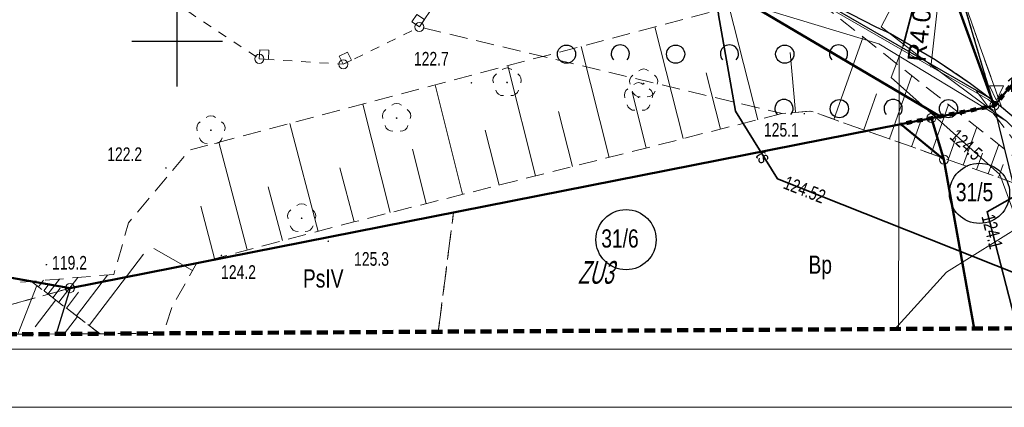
# Model space of a CAD drawing. Header units: millimetres. Extents: x 7464056 to 7464277, y 5957530 to 5957827.
# Tile 3 of 22: x 7464141 to 7464195, y 5957530 to 5957551. Entities that reach past the tile are written whole.
import ezdxf
from ezdxf.enums import TextEntityAlignment as Align

# ---------------------------------------------------------------- set-up
doc = ezdxf.new("R2010")
doc.units = ezdxf.units.MM
doc.header["$MEASUREMENT"] = 0
for name, pattern in [('1', [0.6, 0.3, -0.3]), ('1.0_0.5', [1.5, 1, -0.5]), ('1.5_0.5', [2, 1.5, -0.5]), ('2', [0.9, 0.6, -0.3]), ('219-500', [0]), ('egkk-500', [2, 1.5, -0.5]), ('egug-500', [1, 0.5, -0.5]), ('otda_500', [1, 0.5, -0.5])]:
    doc.linetypes.add(name, pattern=pattern)
doc.layers.get('0').update_dxf_attribs({"color": 2, "linetype": 'CONTINUOUS', "lineweight": 0, "plot": 0})
for name, color, linetype in [('000 Inne (niezydentyfikowane)', 7, 'CONTINUOUS'), ('202-punkt graniczny', 1, 'CONTINUOUS'), ('209-oznaczenie konturu klasyfikacyjnego', 7, 'CONTINUOUS'), ('210-oznaczenie konturu użytku gruntowego', 7, 'CONTINUOUS'), ('217-kontur klasyfikacyjny', 7, 'CONTINUOUS'), ('218-kontur użytku gruntowego', 7, 'CONTINUOUS'), ('drzewo liściaste', 7, 'CONTINUOUS'), ('jezdnia', 7, 'CONTINUOUS'), ('krawężnik', 7, 'CONTINUOUS'), ('obudowa ochronna przewodu', 7, 'CONTINUOUS'), ('pikieta naturalna', 7, 'CONTINUOUS'), ('pikieta naturalna-Atr2', 7, 'CONTINUOUS'), ('podpora (punkt)', 7, 'CONTINUOUS'), ('przewód elektroenergetyczny podziemny', 7, 'CONTINUOUS'), ('przewód telekomunikacyjny podziemny', 7, 'CONTINUOUS'), ('przewód telekomunikacyjny podziemny-Atr1', 7, 'CONTINUOUS'), ('przewód wodociągowy', 7, 'CONTINUOUS'), ('rzedna', 7, 'CONTINUOUS'), ('rzedna-Atr2', 7, 'CONTINUOUS'), ('SIATKA_KWADRATOW', 7, 'CONTINUOUS'), ('skarpa nieumocniona', 7, 'CONTINUOUS'), ('wiata', 7, 'CONTINUOUS'), ('zadrzewienie  zakrzewienie', 7, 'CONTINUOUS'), ('Zakres', 7, 'CONTINUOUS')]:
    doc.layers.add(name, color=color, linetype=linetype)
for name, color, linetype, lineweight in [('211-numer działki ewidencyjnej', 3, 'CONTINUOUS', 30), ('219-działka ewidencyjna', 3, 'CONTINUOUS', 30), ('__A-BUDYNEK', 7, 'CONTINUOUS', 35), ('__A-krawężnik', 7, 'CONTINUOUS', 30), ('__A-rzędne projektowane', 7, 'CONTINUOUS', 15), ('__A-Tabelka', 7, 'CONTINUOUS', 18)]:
    doc.layers.add(name, color=color, linetype=linetype, lineweight=lineweight)
doc.styles.add('arial', font='arial.ttf')
doc.styles.get("Standard").update_dxf_attribs({"font": 'Working1250', "width": 0.75})
doc.styles.add('trebuchet', font='trebuc.ttf')
doc.dimstyles.new('500', dxfattribs={"dimscale": 0.1, "dimtxt": 10, "dimasz": 1, "dimexe": 1.25, "dimexo": 0.625, "dimgap": 3, "dimtad": 1, "dimzin": 4, "dimdsep": 46, "dimtxsty": 'arial', "dimblk": 'W', "dimcen": 1, "dimse1": 1, "dimse2": 1, "dimclrd": 256, "dimclrt": 7, "dimadec": 1, "dimazin": 0, "dimtm": 1e-09, "dimtfac": 1, "dimtmove": 0, "dimatfit": 0, "dimldrblk": 'W', "dimfxl": 0, "dimlwd": 5, "dimarcsym": 0})

# ---------------------------------------------------------------- blocks, each defined once
blk = doc.blocks.new('202')
at = {"color": 0, "linetype": 'Continuous', "lineweight": 0}
blk.add_circle((0, 0), 0.25, dxfattribs=at)
blk = doc.blocks.new('PW01')
at = {"linetype": 'Continuous', "lineweight": 13}
h = blk.add_hatch(color=0, dxfattribs=at)
edge = h.paths.add_edge_path()
edge.add_arc((0, 0), 0.045, 0, 360)
blk = doc.blocks.new('IB10')
at = {"color": 0, "linetype": 'Continuous', "lineweight": 13}
for p, q in [((0, 0), (0, 0.5)), ((0, 0.5), (0.5, 0.5)), ((0, 0), (0.5, 0)), ((0.5, 0), (0.5, 0.5))]:
    blk.add_line(p, q, dxfattribs=at)
blk = doc.blocks.new('IB04')
at = {"color": 0, "linetype": 'Continuous', "lineweight": 13}
blk.add_circle((0, 0), 0.25, dxfattribs=at)
blk = doc.blocks.new('OTZK1')
at = {"color": 0, "linetype": 'Continuous'}
blk.add_circle((0, 0), 0.5, dxfattribs=at)
blk = doc.blocks.new('OTZK2')
at = {"color": 0, "linetype": 'Continuous'}
blk.add_arc((0, 0), 0.5, 318.85, 221.162, dxfattribs=at)
blk = doc.blocks.new('OP021')
at = {"linetype": 'Continuous', "lineweight": 13}
h = blk.add_hatch(color=0, dxfattribs=at)
edge = h.paths.add_edge_path()
edge.add_arc((0, 0), 0.05, 0, 360)
at = {"color": 0, "linetype": 'Continuous', "lineweight": 13}
for centre, start, end in [((0, 0.4), 49.272, 130.728), ((-0.38, 0.124), 121.308, 202.548), ((0.38, 0.124), 337.452, 58.692), ((-0.235, -0.324), 193.221, 274.871), ((0.235, -0.324), 265.129, 346.779)]:
    blk.add_arc(centre, 0.4, start, end, dxfattribs=at)
blk = doc.blocks.new('W')
h = blk.add_hatch(color=256)
h.paths.add_polyline_path([(0.65, 0), (2.98, 2.33), (2.27, 3.04), (0, 0.76), (0, 0)])
h.paths.add_polyline_path([(0, 0), (0, 0.76), (-0.56, 0.21), (-0.76, 0)])
h.paths.add_polyline_path([(0, -0.65), (0.15, -0.5), (0.65, 0), (0, 0)])
h.paths.add_polyline_path([(-3.39, -2.62), (-2.68, -3.33), (0, -0.65), (0, 0), (-0.76, 0)])
blk.add_hatch(color=256).paths.add_polyline_path([(-3.39, -2.62), (-2.68, -3.33), (0, -0.65), (0, 0), (-0.76, 0)])
for p, q in [((0, -7), (0, 7)), ((-8, 0), (8, 0)), ((-0.56, 0.21), (-3.39, -2.62)), ((-0.56, 0.21), (2.27, 3.04)), ((0.15, -0.5), (2.98, 2.33)), ((2.27, 3.04), (2.98, 2.33)), ((-3.39, -2.62), (-2.68, -3.33)), ((0.15, -0.5), (-2.68, -3.33))]:
    blk.add_line(p, q)
blk = doc.blocks.new('*D45')
at = {"layer": '__A-BUDYNEK', "lineweight": 5, "ltscale": 0.25}
for p, q in [((7464192.352, 5957556.887), (7464191.909, 5957552.912)), ((7464191.427, 5957548.587), (7464191.898, 5957552.812))]:
    blk.add_line(p, q, dxfattribs=at)
at = {"layer": '__A-BUDYNEK', "linetype": 'ByBlock', "lineweight": 5, "ltscale": 0.25, "xscale": 0.1, "yscale": 0.1, "zscale": 0.1, "rotation": 83.64309857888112}
blk.add_blockref('W', (7464191.909, 5957552.912), dxfattribs=at)
at = {"layer": '__A-BUDYNEK', "color": 7, "ltscale": 0.25, "insert": (7464190.851, 5957550.74), "char_height": 1, "attachment_point": 5, "rotation": 83.6431, "style": 'arial'}
blk.add_mtext('R4.00', dxfattribs=at)
blk = doc.blocks.new('Kota2')
at = {"color": 0}
blk.add_lwpolyline([(-0.386, 0.799), (0, 0), (0.386, 0.799)], close=True, dxfattribs=at)
at = {"color": 0, "style": 'trebuchet'}
blk.add_attdef('POZIOM', (-0.775, 1.071), '', height=1, dxfattribs=at)

msp = doc.modelspace()

# ---------------------------------------------------------------- linework, layer by layer
at = {"linetype": 'Continuous', "lineweight": 30}
for centre in [(7464194.113, 5957541.644), (7464174.682, 5957539.094)]:
    msp.add_circle(centre, 1.654, dxfattribs=at)
at = {"layer": '000 Inne (niezydentyfikowane)', "color": 7, "linetype": 'Continuous', "lineweight": 13}
for p, q in [((7464181.92, 5957545.69), (7464180.35, 5957551.88)), ((7464177.82, 5957544.65), (7464176.27, 5957550.8)), ((7464173.75, 5957543.62), (7464172.21, 5957549.72)), ((7464186.11, 5957545.71), (7464187.71, 5957550.24)), ((7464184, 5957546.1), (7464183.71, 5957549.39)), ((7464169.71, 5957542.6), (7464168.18, 5957548.66)), ((7464179.87, 5957545.17), (7464179.09, 5957548.26)), ((7464189.16, 5957544.64), (7464190.39, 5957548.12)), ((7464165.7, 5957541.59), (7464164.18, 5957547.6)), ((7464175.78, 5957544.14), (7464175.01, 5957547.2)), ((7464187.75, 5957545.13), (7464188.45, 5957547.11)), ((7464161.72, 5957540.58), (7464160.21, 5957546.55)), ((7464191.45, 5957543.82), (7464192.4, 5957546.52)), ((7464171.73, 5957543.11), (7464170.96, 5957546.15)), ((7464157.76, 5957539.55), (7464156.2, 5957545.49)), ((7464190.38, 5957544.2), (7464190.92, 5957545.73)), ((7464167.7, 5957542.09), (7464166.94, 5957545.11)), ((7464193.22, 5957543.2), (7464193.96, 5957545.29)), ((7464153.86, 5957538.53), (7464152.3, 5957544.45)), ((7464192.39, 5957543.49), (7464192.81, 5957544.68)), ((7464194.59, 5957542.71), (7464195.17, 5957544.33)), ((7464163.7, 5957541.08), (7464162.95, 5957544.08)), ((7464193.95, 5957542.94), (7464194.28, 5957543.86)), ((7464195.16, 5957542.51), (7464195.41, 5957543.22)), ((7464159.73, 5957540.08), (7464158.95, 5957543.04)), ((7464155.8, 5957539.04), (7464155.01, 5957542)), ((7464152.06, 5957538.05), (7464151.3, 5957540.94)), ((7464150.85, 5957537.4), (7464148.72, 5957538.6)), ((7464145.16, 5957534.38), (7464148.16, 5957538.3)), ((7464142.39, 5957536.5), (7464142.66, 5957536.86)), ((7464142.9, 5957536.1), (7464143.53, 5957536.93)), ((7464143.5, 5957535.65), (7464144.54, 5957537.01)), ((7464144.47, 5957534.91), (7464146.18, 5957537.15)), ((7464142.29, 5957536.57), (7464141.241, 5957533.896)), ((7464142.68, 5957536.28), (7464142.91, 5957536.59)), ((7464143.17, 5957535.9), (7464143.57, 5957536.43)), ((7464143.92, 5957535.32), (7464144.59, 5957536.2)), ((7464143.33, 5957535.78), (7464142.2, 5957534.3)), ((7464144.53, 5957534.87), (7464143.799, 5957533.911))]:
    msp.add_line(p, q, dxfattribs=at)
at = {"layer": '000 Inne (niezydentyfikowane)', "color": 253, "linetype": '1', "lineweight": 100, "flags": 128}
msp.add_lwpolyline([(7464096.51, 5957762.918), (7464119.97, 5957723.029), (7464129.82, 5957706.056), (7464158.016, 5957657.47), (7464158.056, 5957657.401), (7464162.94, 5957648.984), (7464162.981, 5957648.914), (7464176.492, 5957625.631), (7464176.499, 5957625.621), (7464182.663, 5957614.998), (7464186.213, 5957609.558), (7464195.967, 5957590.719), (7464195.97, 5957590.71), (7464198.51, 5957586.21), (7464201.941, 5957582.25), (7464205.521, 5957578.87), (7464209.991, 5957575.1), (7464215.369, 5957570.98), (7464206.32, 5957560.132), (7464194.92, 5957546.46), (7464194.899, 5957546.456), (7464191.954, 5957545.875), (7464191.47, 5957545.78), (7464189.787, 5957545.447)], dxfattribs=at)
at = {"layer": '000 Inne (niezydentyfikowane)', "color": 56, "linetype": 'Continuous', "lineweight": 50, "flags": 128}
for points in [[(7464129.82, 5957706.056), (7464158.016, 5957657.47), (7464158.056, 5957657.401), (7464162.94, 5957648.984), (7464162.981, 5957648.914), (7464176.492, 5957625.631), (7464176.499, 5957625.621), (7464182.663, 5957614.998), (7464186.213, 5957609.558), (7464195.967, 5957590.719), (7464195.97, 5957590.71), (7464198.51, 5957586.21), (7464201.941, 5957582.25), (7464205.521, 5957578.87), (7464209.991, 5957575.1), (7464215.369, 5957570.98), (7464206.32, 5957560.132), (7464194.92, 5957546.46), (7464180.799, 5957585.27), (7464167.995, 5957612.279), (7464163.514, 5957619.798), (7464156.208, 5957632.058), (7464149.275, 5957643.692), (7464129.849, 5957676.292)], [(7464126.431, 5957614.494), (7464156.208, 5957632.058), (7464163.514, 5957619.798), (7464156.749, 5957590.749), (7464156.689, 5957582.483), (7464160.044, 5957570.443), (7464166.573, 5957560.859), (7464191.954, 5957545.875), (7464191.47, 5957545.78), (7464189.787, 5957545.447), (7464144.12, 5957536.43), (7464125.18, 5957539.755)], [(7464193.823, 5957534.207), (7464192.159, 5957543.5), (7464191.47, 5957545.78), (7464191.954, 5957545.875), (7464194.899, 5957546.456), (7464194.92, 5957546.46), (7464206.32, 5957560.132), (7464215.369, 5957570.98), (7464222.136, 5957534.374)], [(7464125.18, 5957539.755), (7464144.12, 5957536.43), (7464189.787, 5957545.447), (7464192.159, 5957543.5), (7464193.823, 5957534.207)]]:
    msp.add_lwpolyline(points, dxfattribs=at)
at = {"layer": '000 Inne (niezydentyfikowane)', "color": 253, "linetype": '1', "lineweight": 13, "flags": 128}
msp.add_lwpolyline([(7464125.18, 5957539.755), (7464144.12, 5957536.43), (7464189.787, 5957545.447), (7464191.47, 5957545.78), (7464191.954, 5957545.875), (7464194.899, 5957546.456), (7464194.92, 5957546.46), (7464206.32, 5957560.132), (7464215.369, 5957570.98), (7464209.991, 5957575.1), (7464205.521, 5957578.87), (7464201.941, 5957582.25), (7464198.51, 5957586.21), (7464195.97, 5957590.71), (7464195.967, 5957590.719), (7464186.213, 5957609.558), (7464182.663, 5957614.998), (7464176.499, 5957625.621), (7464176.492, 5957625.631), (7464162.981, 5957648.914), (7464162.94, 5957648.984), (7464158.056, 5957657.401), (7464158.016, 5957657.47)], dxfattribs=at)
at = {"layer": '000 Inne (niezydentyfikowane)', "color": 56, "linetype": 'Continuous', "lineweight": 50, "flags": 128}
for points in [[(7464194.92, 5957546.46), (7464194.899, 5957546.456), (7464191.954, 5957545.875), (7464166.573, 5957560.859), (7464160.044, 5957570.443), (7464156.689, 5957582.483), (7464156.749, 5957590.749), (7464163.514, 5957619.798), (7464167.995, 5957612.279), (7464180.799, 5957585.27)], [(7464192.159, 5957543.5), (7464189.787, 5957545.447), (7464191.47, 5957545.78)]]:
    msp.add_lwpolyline(points, close=True, dxfattribs=at)
at = {"layer": '000 Inne (niezydentyfikowane)', "color": 253, "linetype": '1', "lineweight": 25, "flags": 128}
msp.add_lwpolyline([(7464189.787, 5957545.447), (7464144.12, 5957536.43), (7464125.18, 5957539.755)], dxfattribs=at)
at = {"layer": '217-kontur klasyfikacyjny', "color": 92, "linetype": 'egkk-500', "lineweight": 18, "flags": 128}
for points in [[(7464165.2, 5957540.59), (7464144.12, 5957536.43)], [(7464164.356, 5957534.032), (7464165.2, 5957540.59)], [(7464144.12, 5957536.43), (7464134.908, 5957533.858)]]:
    msp.add_lwpolyline(points, dxfattribs=at)
at = {"layer": '218-kontur użytku gruntowego', "color": 3, "linetype": 'egug-500', "lineweight": 18, "flags": 128}
for points in [[(7464194.92, 5957546.46), (7464192.96, 5957553.08)], [(7464192.96, 5957553.08), (7464194.92, 5957546.46)], [(7464191.47, 5957545.78), (7464194.92, 5957546.46)], [(7464194.92, 5957546.46), (7464191.47, 5957545.78)], [(7464165.2, 5957540.59), (7464191.47, 5957545.78)], [(7464191.47, 5957545.78), (7464165.2, 5957540.59)], [(7464191.47, 5957545.78), (7464192.16, 5957543.5)], [(7464192.16, 5957543.5), (7464191.47, 5957545.78)], [(7464192.16, 5957543.5), (7464193.824, 5957534.207)], [(7464193.824, 5957534.207), (7464192.16, 5957543.5)], [(7464165.2, 5957540.59), (7464144.12, 5957536.43)], [(7464144.12, 5957536.43), (7464165.2, 5957540.59)], [(7464164.356, 5957534.032), (7464165.2, 5957540.59)], [(7464165.2, 5957540.59), (7464164.356, 5957534.032)], [(7464144.12, 5957536.43), (7464134.908, 5957533.858)], [(7464134.908, 5957533.858), (7464144.12, 5957536.43)]]:
    msp.add_lwpolyline(points, dxfattribs=at)
at = {"layer": '219-działka ewidencyjna', "linetype": '219-500', "flags": 128}
for points in [[(7464194.92, 5957546.46), (7464192.96, 5957553.08)], [(7464194.92, 5957546.46), (7464191.47, 5957545.78)], [(7464197.923, 5957534.231), (7464194.92, 5957546.46)], [(7464144.12, 5957536.43), (7464191.47, 5957545.78)], [(7464191.47, 5957545.78), (7464192.16, 5957543.5)], [(7464192.16, 5957543.5), (7464193.824, 5957534.207)], [(7464144.12, 5957536.43), (7464143.347, 5957533.908)]]:
    msp.add_lwpolyline(points, dxfattribs=at)
at = {"layer": '__A-krawężnik', "lineweight": 15, "ltscale": 0.25}
for p, q in [((7464175.003, 5957558.096), (7464194.594, 5957546.797)), ((7464194.594, 5957546.797), (7464194.874, 5957546.586))]:
    msp.add_line(p, q, dxfattribs=at)
at = {"layer": '__A-krawężnik', "ltscale": 0.25}
for p, q in [((7464175.063, 5957558.2), (7464194.66, 5957546.898)), ((7464194.66, 5957546.898), (7464194.799, 5957546.793))]:
    msp.add_line(p, q, dxfattribs=at)
at = {"layer": '__A-Tabelka', "ltscale": 5}
for points in [[(7464266.428, 5957826.876), (7464056.428, 5957826.876), (7464056.428, 5957529.876), (7464266.428, 5957529.876)], [(7464263.228, 5957823.676), (7464072.628, 5957823.676), (7464072.628, 5957533.076), (7464263.228, 5957533.076)]]:
    msp.add_lwpolyline(points, close=True, dxfattribs=at)
at = {"layer": 'jezdnia', "color": 7, "linetype": '1.5_0.5', "lineweight": 18, "flags": 128}
msp.add_lwpolyline([(7464086.851, 5957757.258), (7464091.92, 5957748.72), (7464093.17, 5957746.61), (7464100.88, 5957733.62), (7464109.13, 5957719.6), (7464117.32, 5957705.91), (7464124.79, 5957693.36), (7464131.59, 5957681.85), (7464137.77, 5957671.55), (7464145.7, 5957658.29), (7464153.31, 5957645.2), (7464161.81, 5957630.88), (7464165.59, 5957624.29), (7464166.01, 5957623.09), (7464166.28, 5957621.51), (7464166.24, 5957620.22), (7464165.92, 5957618.44), (7464168.97, 5957613.22), (7464169.49, 5957613.31), (7464170.42, 5957613.31), (7464171.31, 5957612.99), (7464172.23, 5957612.07), (7464174.42, 5957607.65), (7464180.26, 5957595.46), (7464181.97, 5957591.93), (7464181.97, 5957591.41), (7464181.65, 5957590.58), (7464181.19, 5957590.07), (7464180.8, 5957589.72), (7464180.45, 5957589.49), (7464177.71, 5957587.72), (7464174.48, 5957585.62), (7464174.04, 5957585.45), (7464173.25, 5957585.36), (7464172.37, 5957585.5), (7464170.33, 5957586.19), (7464174.29, 5957579.29), (7464174.66, 5957580.9), (7464175.14, 5957581.82), (7464175.95, 5957582.64), (7464182.63, 5957586.49), (7464183.82, 5957586.55), (7464184.39, 5957586.13), (7464185.16, 5957585.13), (7464186.91, 5957580.49), (7464187.35, 5957579.06), (7464188.33, 5957575.91), (7464191.48, 5957567.03), (7464194.04, 5957559.04), (7464194.66, 5957556.96), (7464194.8, 5957555.42), (7464194.36, 5957553.91), (7464193.7, 5957553.12), (7464193.01, 5957552.89), (7464195.32, 5957546.4), (7464196.35, 5957545.53), (7464197.42, 5957544.45), (7464198.3, 5957543.12), (7464199.02, 5957541.65), (7464199.69, 5957539.99), (7464200.28, 5957536.84), (7464200.881, 5957534.249)], dxfattribs=at)
msp.add_lwpolyline([(7464175.08, 5957566.94), (7464168.12, 5957579.06), (7464164.6, 5957585.2), (7464164.05, 5957586.08), (7464163.49, 5957587.16), (7464163.17, 5957588.47), (7464163.09, 5957590.54), (7464163.17, 5957592.05), (7464163.8, 5957595.25), (7464165.08, 5957600.48), (7464167.34, 5957609.47), (7464167.73, 5957610.98), (7464167.99, 5957612.28), (7464168.48, 5957612.9), (7464168.97, 5957613.22), (7464165.92, 5957618.44), (7464165.25, 5957616.11), (7464164.7, 5957613.53), (7464161.91, 5957601.58), (7464159.06, 5957589.68), (7464158.91, 5957588.78), (7464158.88, 5957587.14), (7464159.08, 5957584.49), (7464159.56, 5957581.48), (7464159.93, 5957579.62), (7464160.1, 5957579.06), (7464160.48, 5957577.81), (7464161.22, 5957574.98), (7464162.46, 5957571.47), (7464164.25, 5957568.18), (7464166.47, 5957565.3), (7464169.08, 5957562.56), (7464171.1, 5957560.79), (7464173.39, 5957559.16), (7464176.91, 5957557.14), (7464184.31, 5957552.93), (7464188.42, 5957550.79), (7464189.21, 5957550.43), (7464191.67, 5957549.01), (7464193.61, 5957547.69), (7464195.32, 5957546.4), (7464193.01, 5957552.89), (7464191.65, 5957552.87), (7464190.31, 5957553.48), (7464175.47, 5957562.01), (7464174.72, 5957562.88), (7464174.26, 5957564.06), (7464174.2, 5957565.3), (7464174.58, 5957566.25)], close=True, dxfattribs=at)
at = {"layer": 'krawężnik', "color": 7, "linetype": 'Continuous', "lineweight": 25, "flags": 128}
for points in [[(7464158.88, 5957587.14), (7464159.08, 5957584.49), (7464159.56, 5957581.48), (7464159.93, 5957579.62), (7464160.1, 5957579.06), (7464160.48, 5957577.81), (7464161.22, 5957574.98), (7464162.46, 5957571.47), (7464164.25, 5957568.18), (7464166.47, 5957565.3), (7464169.08, 5957562.56), (7464171.1, 5957560.79), (7464173.39, 5957559.16), (7464176.91, 5957557.14), (7464184.31, 5957552.93), (7464188.42, 5957550.79), (7464189.21, 5957550.43), (7464191.67, 5957549.01), (7464193.61, 5957547.69), (7464195.32, 5957546.4)], [(7464195.32, 5957546.4), (7464196.35, 5957545.53), (7464197.42, 5957544.45), (7464198.3, 5957543.12), (7464199.02, 5957541.65), (7464199.69, 5957539.99), (7464200.28, 5957536.84), (7464200.881, 5957534.249)]]:
    msp.add_lwpolyline(points, dxfattribs=at)
at = {"layer": 'obudowa ochronna przewodu', "color": 7, "linetype": 'Continuous', "lineweight": 35, "flags": 128}
for points in [[(7464196.882, 5957534.225), (7464196.16, 5957537.22), (7464183.01, 5957542.44), (7464180.69, 5957546.16), (7464179.77, 5957551.46), (7464179.51, 5957554.12), (7464180.59, 5957560.99), (7464184.89, 5957567.15), (7464179.45, 5957579.66), (7464179.25, 5957580.12)], [(7464273.574, 5957564.802), (7464257.08, 5957562.54), (7464246.96, 5957563.12), (7464224.21, 5957568.66), (7464196.9, 5957541.96), (7464194.53, 5957540.62), (7464196.178, 5957534.221)], [(7464273.574, 5957564.802), (7464257.08, 5957562.54), (7464246.96, 5957563.12), (7464224.21, 5957568.66), (7464196.9, 5957541.96), (7464194.53, 5957540.62), (7464196.178, 5957534.221)], [(7464273.574, 5957564.802), (7464257.08, 5957562.54), (7464246.96, 5957563.12), (7464224.21, 5957568.66), (7464196.9, 5957541.96), (7464194.53, 5957540.62), (7464196.178, 5957534.221)], [(7464273.574, 5957564.802), (7464257.08, 5957562.54), (7464246.96, 5957563.12), (7464224.21, 5957568.66), (7464196.9, 5957541.96), (7464194.53, 5957540.62), (7464196.178, 5957534.221)], [(7464189.91, 5957549.75), (7464190.89, 5957553.48)]]:
    msp.add_lwpolyline(points, dxfattribs=at)
at = {"layer": 'przewód elektroenergetyczny podziemny', "color": 1, "linetype": 'Continuous', "lineweight": 18, "flags": 128}
for points in [[(7464198.519, 5957534.235), (7464197.84, 5957535.9), (7464197.3, 5957537.03), (7464195.22, 5957542.68), (7464189.26, 5957548.01), (7464189.91, 5957549.75), (7464190.89, 5957553.48), (7464190.91, 5957554.57), (7464189.76, 5957559.13), (7464187.22, 5957567.86), (7464186.59, 5957569.43), (7464183.38, 5957577.47), (7464182.86, 5957579.06), (7464180.99, 5957584.74), (7464178.47, 5957589.84), (7464169.34, 5957607.61), (7464167.33, 5957611.16), (7464164.77, 5957616.16), (7464161.16, 5957621.94), (7464156, 5957630.1), (7464149.38, 5957641.57), (7464141.13, 5957655.81)], [(7464199.184, 5957534.239), (7464199.16, 5957534.37), (7464198.51, 5957537.91), (7464197.94, 5957540.83), (7464197.91, 5957541.32), (7464197.45, 5957543.79), (7464195.6, 5957545.62), (7464190.66, 5957549.28), (7464188.71, 5957550.79), (7464190.42, 5957554.09), (7464192.07, 5957559.98), (7464190.2, 5957567.37), (7464189.12, 5957571.34), (7464187.67, 5957574.08), (7464185.65, 5957578.93), (7464183.21, 5957584.98)], [(7464171.83, 5957558.53), (7464173.65, 5957556.77), (7464181.73, 5957551.93), (7464188.57, 5957549.87), (7464195.6, 5957545.62)], [(7464198.67, 5957541.28), (7464197.94, 5957540.83), (7464192.29, 5957537.3), (7464189.462, 5957534.181)]]:
    msp.add_lwpolyline(points, dxfattribs=at)
at = {"layer": 'przewód telekomunikacyjny podziemny', "color": 30, "linetype": 'Continuous', "lineweight": 18, "flags": 128}
for points in [[(7464179.25, 5957580.12), (7464179.45, 5957579.66), (7464184.89, 5957567.15), (7464180.59, 5957560.99), (7464179.51, 5957554.12), (7464179.77, 5957551.46), (7464180.69, 5957546.16), (7464183.01, 5957542.44), (7464196.16, 5957537.22), (7464196.882, 5957534.225)], [(7464273.574, 5957564.802), (7464257.08, 5957562.54), (7464246.96, 5957563.12), (7464224.21, 5957568.66), (7464196.9, 5957541.96), (7464194.53, 5957540.62), (7464196.178, 5957534.221)]]:
    msp.add_lwpolyline(points, dxfattribs=at)
at = {"layer": 'przewód wodociągowy', "color": 5, "linetype": 'Continuous', "lineweight": 18, "flags": 128}
msp.add_lwpolyline([(7464189.664, 5957534.182), (7464189.69, 5957549.22)], dxfattribs=at)
at = {"layer": 'SIATKA_KWADRATOW', "color": 7, "const_width": 0.065}
for points in [[(7464150, 5957547.5), (7464150, 5957552.5)], [(7464147.5, 5957550), (7464152.5, 5957550)]]:
    msp.add_lwpolyline(points, dxfattribs=at)
at = {"layer": 'SIATKA_KWADRATOW', "color": 7}
msp.add_point((7464150, 5957550), dxfattribs=at)
at = {"layer": 'skarpa nieumocniona', "color": 7, "linetype": '1.0_0.5', "lineweight": 18, "flags": 128}
for points in [[(7464197.72, 5957542.31), (7464198.83, 5957541.21), (7464184.82, 5957546.17), (7464183.26, 5957546.03), (7464159.79, 5957540.09), (7464151.07, 5957537.79), (7464149.74, 5957535.43), (7464149.25, 5957533.94), (7464145.76, 5957533.92), (7464145.2, 5957534.35), (7464141.99, 5957536.8), (7464146.52, 5957537.18), (7464147.33, 5957540.02), (7464150.7, 5957544.03), (7464184.31, 5957552.93)], [(7464197.72, 5957542.31), (7464198.83, 5957541.21), (7464184.82, 5957546.17), (7464183.26, 5957546.03), (7464159.79, 5957540.09), (7464151.07, 5957537.79), (7464149.74, 5957535.43), (7464149.25, 5957533.94), (7464145.76, 5957533.92), (7464145.2, 5957534.35), (7464141.99, 5957536.8), (7464146.52, 5957537.18), (7464147.33, 5957540.02), (7464150.7, 5957544.03), (7464184.31, 5957552.93)], [(7464125.37, 5957539.45), (7464129.37, 5957538.53), (7464136.14, 5957536.31), (7464141.99, 5957536.8), (7464145.77, 5957533.92), (7464138.27, 5957533.88), (7464137.23, 5957534.27), (7464135.52, 5957533.86), (7464125.08, 5957533.8), (7464125.19, 5957540.45)], [(7464125.37, 5957539.45), (7464129.37, 5957538.53), (7464136.14, 5957536.31), (7464141.99, 5957536.8), (7464145.77, 5957533.92), (7464138.27, 5957533.88), (7464137.23, 5957534.27), (7464135.52, 5957533.86), (7464125.08, 5957533.8), (7464125.19, 5957540.45)]]:
    msp.add_lwpolyline(points, close=True, dxfattribs=at)
at = {"layer": 'wiata', "color": 7, "linetype": 'otda_500', "lineweight": 18, "flags": 128}
msp.add_lwpolyline([(7464163.32, 5957550.79), (7464165.91, 5957554.65), (7464166.23, 5957559.3), (7464164.2, 5957563.48), (7464160.33, 5957566.1), (7464155.66, 5957566.43), (7464151.45, 5957564.35), (7464148.85, 5957560.46), (7464148.56, 5957555.79), (7464150.64, 5957551.62), (7464154.52, 5957549.04), (7464159.14, 5957548.74)], close=True, dxfattribs=at)
at = {"layer": 'zadrzewienie  zakrzewienie', "color": 7, "linetype": '1.0_0.5', "lineweight": 18, "flags": 128}
msp.add_lwpolyline([(7464184.31, 5957552.93), (7464176.91, 5957557.14), (7464173.39, 5957559.16), (7464171.1, 5957560.79), (7464166.23, 5957559.3), (7464165.91, 5957554.65), (7464163.32, 5957550.79), (7464183.26, 5957546.03), (7464184.82, 5957546.17), (7464198.83, 5957541.21), (7464197.72, 5957542.31), (7464193.61, 5957547.69), (7464191.67, 5957549.01), (7464189.21, 5957550.43), (7464188.42, 5957550.79)], close=True, dxfattribs=at)
at = {"layer": 'Zakres', "color": 134, "linetype": '2', "lineweight": 90, "flags": 128}
msp.add_lwpolyline([(7464273.07, 5957642.1), (7464173.57, 5957639.94), (7464098.51, 5957764.09), (7464073.29, 5957749.31), (7464127.02, 5957656.52), (7464126.84, 5957638.93), (7464125.08, 5957533.8), (7464273.77, 5957534.68)], close=True, dxfattribs=at)

# ---------------------------------------------------------------- block references
at = {"layer": '202-punkt graniczny', "color": 7, "linetype": 'Continuous', "lineweight": 18}
for p in [(7464194.92, 5957546.46), (7464191.47, 5957545.78), (7464192.16, 5957543.5), (7464144.12, 5957536.43)]:
    msp.add_blockref('202', p, dxfattribs=at)
at = {"layer": '__A-rzędne projektowane'}
ref = msp.add_blockref('Kota2', (7464195.044, 5957546.754), dxfattribs=dict(at, zscale=0.7))
ref.add_attrib('Poziom', '124,80', (7464195.57, 5957547.214), dxfattribs={"layer": '0', "color": 0, "height": 0.8, "style": 'trebuchet'})
at = {"layer": 'drzewo liściaste', "color": 94, "linetype": 'Continuous', "lineweight": 18}
for p in [(7464168.14, 5957547.74), (7464175.65, 5957547.68), (7464175.37, 5957546.93), (7464162.07, 5957545.78), (7464151.86, 5957545.11), (7464156.85, 5957540.27)]:
    msp.add_blockref('OP021', p, dxfattribs=at)
at = {"layer": 'pikieta naturalna', "color": 7, "linetype": 'Continuous', "lineweight": 13}
for p in [(7464166.18, 5957547.72), (7464184.48, 5957546.02), (7464149.39, 5957543.04), (7464158.31, 5957539.01), (7464152.44, 5957538.23), (7464142.82, 5957537.72)]:
    msp.add_blockref('PW01', p, dxfattribs=at)
at = {"layer": 'podpora (punkt)', "color": 7, "linetype": 'Continuous', "lineweight": 18}
for p in [(7464163.32, 5957550.79), (7464154.52, 5957549.04), (7464159.14, 5957548.74)]:
    msp.add_blockref('IB04', p, dxfattribs=at)
at = {"layer": 'rzedna', "color": 1, "linetype": 'Continuous', "lineweight": 18}
msp.add_blockref('PW01', (7464195.22, 5957542.68), dxfattribs=at)
at = {"layer": 'rzedna', "color": 7, "linetype": 'Continuous', "lineweight": 18}
msp.add_blockref('PW01', (7464183.01, 5957542.44), dxfattribs=at)
at = {"layer": 'rzedna', "color": 30, "linetype": 'Continuous', "lineweight": 35}
msp.add_blockref('PW01', (7464194.53, 5957540.62), dxfattribs=at)
at = {"layer": 'wiata', "color": 7, "linetype": 'Continuous', "lineweight": 18}
for p, rotation in [((7464163.32, 5957550.79), 56.139), ((7464154.52, 5957549.04), 356.285), ((7464159.14, 5957548.74), 26.125)]:
    msp.add_blockref('IB10', p, dxfattribs=dict(at, rotation=rotation))
at = {"layer": 'zadrzewienie  zakrzewienie', "color": 7, "linetype": 'Continuous', "lineweight": 18}
for name, p in [('OTZK1', (7464171.406, 5957549.296)), ('OTZK2', (7464174.364, 5957549.307)), ('OTZK1', (7464177.406, 5957549.296)), ('OTZK2', (7464180.364, 5957549.307)), ('OTZK1', (7464183.406, 5957549.296)), ('OTZK2', (7464186.364, 5957549.307)), ('OTZK2', (7464183.364, 5957546.307)), ('OTZK1', (7464186.406, 5957546.296)), ('OTZK2', (7464189.364, 5957546.307)), ('OTZK1', (7464192.406, 5957546.296))]:
    msp.add_blockref(name, p, dxfattribs=at)

# ---------------------------------------------------------------- texts
at = {"layer": '000 Inne (niezydentyfikowane)', "color": 56, "linetype": 'Continuous', "lineweight": 13, "oblique": 15, "width": 0.618}
msp.add_text('ZU3', height=1.25, dxfattribs=at).set_placement((7464172.03, 5957536.67))
at = {"layer": '209-oznaczenie konturu klasyfikacyjnego', "color": 3, "linetype": 'Continuous', "lineweight": 18, "width": 0.79}
msp.add_text('PsIV', height=1, dxfattribs=at).set_placement((7464156.92, 5957537.46), align=Align.TOP_LEFT)
at = {"layer": '210-oznaczenie konturu użytku gruntowego', "color": 3, "linetype": 'Continuous', "lineweight": 18, "width": 0.79}
msp.add_text('Bp', height=1, dxfattribs=at).set_placement((7464184.71, 5957537.22))
at = {"layer": '211-numer działki ewidencyjnej', "color": 7, "linetype": 'Continuous', "lineweight": 18, "width": 0.79}
for s, p in [('31/5', (7464192.81, 5957541.21)), ('31/6', (7464173.32, 5957538.66))]:
    msp.add_text(s, height=1, dxfattribs=at).set_placement(p)
at = {"layer": 'pikieta naturalna-Atr2', "color": 7, "width": 0.765}
for s, p in [('122.7', (7464163.02, 5957548.67)), ('125.1', (7464182.26, 5957544.76)), ('122.2', (7464146.16, 5957543.42)), ('125.3', (7464159.73, 5957537.66)), ('119.2', (7464143.13, 5957537.45)), ('124.2', (7464152.42, 5957536.94))]:
    msp.add_text(s, height=0.75, dxfattribs=at).set_placement(p)
at = {"layer": 'przewód telekomunikacyjny podziemny-Atr1', "color": 30, "width": 0.765}
msp.add_text('ts', height=0.75, rotation=301.95, dxfattribs=at).set_placement((7464182.09, 5957543.92), align=Align.MIDDLE_LEFT)
at = {"layer": 'rzedna-Atr2', "color": 7, "width": 0.765}
msp.add_text('124.5', height=0.75, rotation=317.53, dxfattribs=at).set_placement((7464192.42, 5957544.69))
msp.add_text('124.52', height=0.75, rotation=-21.651, dxfattribs=at).set_placement((7464183.41, 5957542.28), align=Align.MIDDLE_LEFT)
at = {"layer": 'rzedna-Atr2', "color": 30, "width": 0.765}
msp.add_text('124.1', height=0.75, rotation=284.441, dxfattribs=at).set_placement((7464194.57, 5957540.47), align=Align.MIDDLE_LEFT)

# ---------------------------------------------------------------- dimensions: what is measured, and where the dimension line sits
at = {"layer": '__A-BUDYNEK', "ltscale": 0.25}
dim = msp.add_radius_dim(center=(7464192.352, 5957556.887), mpoint=(7464191.909, 5957552.912), dimstyle='500', dxfattribs=at)
dim.commit()
dim.dimension.update_dxf_attribs({"geometry": '*D45', "text_midpoint": (7464190.851, 5957550.74)})

doc.saveas('drawing.dxf')
